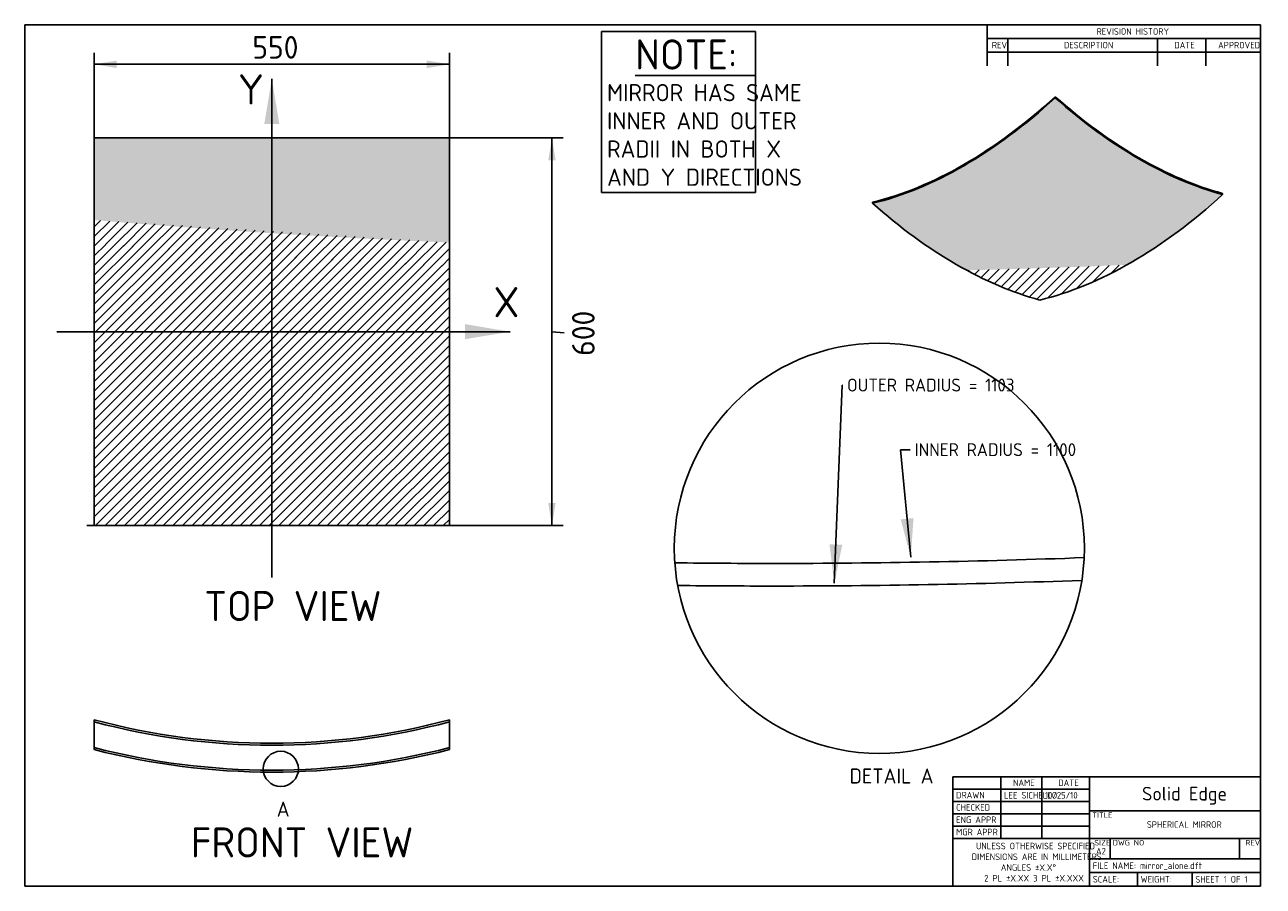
# Model space of a CAD drawing. Header units: millimetres. Extents: x 10 to 585, y 10 to 410.
import ezdxf
from ezdxf.enums import TextEntityAlignment as Align
from ezdxf.lldxf.tags import DXFTag

# ---------------------------------------------------------------- set-up
doc = ezdxf.new("R2010")
doc.units = ezdxf.units.MM
doc.layers.add('Default', color=7, linetype='Continuous')
doc.layers.add('MIRROR_ALONE', color=7, linetype='Continuous')
doc.styles.add('SEACAD_seiso_ttf', font='seiso.ttf')
doc.styles.add('SEACAD_seiso_ttfB', font='seiso.ttf')
tags = doc.linetypes.add('CENTER2', pattern=[28.575000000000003, 19.05, -3.175, 3.175, -3.175]).pattern_tags.tags
tags[10:11] = [DXFTag(74, 4), DXFTag(75, 0), DXFTag(340, '0'), DXFTag(46, 0.0), DXFTag(50, 0.0), DXFTag(44, 0.0), DXFTag(45, 0.0)]
tags[8:9] = [DXFTag(74, 4), DXFTag(75, 0), DXFTag(340, '0'), DXFTag(46, 0.0), DXFTag(50, 0.0), DXFTag(44, 0.0), DXFTag(45, 0.0)]
tags[6:7] = [DXFTag(74, 4), DXFTag(75, 0), DXFTag(340, '0'), DXFTag(46, 0.0), DXFTag(50, 0.0), DXFTag(44, 0.0), DXFTag(45, 0.0)]
tags[4:5] = [DXFTag(74, 4), DXFTag(75, 0), DXFTag(340, '0'), DXFTag(46, 0.0), DXFTag(50, 0.0), DXFTag(44, 0.0), DXFTag(45, 0.0)]
tags = doc.linetypes.add('HIDDEN2', pattern=[4.762499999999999, 3.175, -1.5875]).pattern_tags.tags
tags[6:7] = [DXFTag(74, 4), DXFTag(75, 0), DXFTag(340, '0'), DXFTag(46, 0.0), DXFTag(50, 0.0), DXFTag(44, 0.0), DXFTag(45, 0.0)]
tags[4:5] = [DXFTag(74, 4), DXFTag(75, 0), DXFTag(340, '0'), DXFTag(46, 0.0), DXFTag(50, 0.0), DXFTag(44, 0.0), DXFTag(45, 0.0)]
doc.dimstyles.new('ISO', dxfattribs={"dimtxt": 10.5, "dimasz": 10.5, "dimexe": 5.25, "dimexo": 0, "dimgap": 5.25, "dimtad": 1, "dimlfac": 3.3333333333, "dimtxsty": 'SEACAD_seiso_ttf', "dimblk1": '_SE_FILLED', "dimblk2": '_SE_FILLED', "dimsah": 1, "dimcen": 5.25, "dimadec": 0, "dimazin": 0, "dimtfac": 1, "dimtmove": 0, "dimatfit": 3, "dimfxl": 1, "dimtolj": 1, "dimarcsym": 0})
pattern_1 = [(45, (0, 0), (-2.245064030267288, 2.245064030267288), [])]

# ---------------------------------------------------------------- blocks, each defined once
blk = doc.blocks.new('SEANNOT_GROUP')
at = {"layer": 'Default', "linetype": 'Continuous'}
blk.add_hatch(color=7, dxfattribs=at).paths.add_polyline_path([(383.7901827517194, 168.8226575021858), (386.0724691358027, 150.7176543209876), (389.7854425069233, 168.5842096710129)])
at = {"layer": 'Default', "color": 7, "linetype": 'Continuous'}
blk.add_line((389.7309053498, 242.7011934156), (389.8881482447, 242.7011934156), dxfattribs=at)
blk.add_lwpolyline([(389.7309053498, 242.7011934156), (386.0724691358, 150.717654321)], dxfattribs=at)
at = {"layer": 'Default', "color": 7, "linetype": 'Continuous', "style": 'SEACAD_seiso_ttf'}
blk.add_text('OUTER RADIUS = 1103', height=6, dxfattribs=at).set_placement((391.9881482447, 245.7011934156), align=Align.TOP_LEFT)
blk = doc.blocks.new('SEANNOT_GROUP1')
at = {"layer": 'Default', "linetype": 'Continuous'}
blk.add_hatch(color=7, dxfattribs=at).paths.add_polyline_path([(416.8805113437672, 180.3625634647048), (421.6115637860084, 162.7382304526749), (422.8522438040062, 180.9442922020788)])
at = {"layer": 'Default', "color": 7, "linetype": 'Continuous'}
blk.add_line((416.7440287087, 212.7058792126), (421.2700510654, 212.7058792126), dxfattribs=at)
blk.add_lwpolyline([(416.7440287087, 212.7058792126), (421.611563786, 162.7382304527)], dxfattribs=at)
at = {"layer": 'Default', "color": 7, "linetype": 'Continuous', "style": 'SEACAD_seiso_ttf'}
blk.add_text('INNER RADIUS = 1100', height=6, dxfattribs=at).set_placement((423.3700510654, 215.7058792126), align=Align.TOP_LEFT)
blk = doc.blocks.new('SEANNOT_GROUP2')
at = {"layer": 'Default', "color": 7, "linetype": 'CENTER2'}
blk.add_line((38.761446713, 177.4883131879), (210.761446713, 177.4883131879), dxfattribs=at)
blk = doc.blocks.new('SEANNOT_GROUP3')
at = {"layer": 'Default', "linetype": 'Continuous'}
blk.add_hatch(color=7, dxfattribs=at).paths.add_polyline_path([(214.5539509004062, 263.9883132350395), (235.5539506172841, 267.4883131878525), (214.5539509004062, 270.9883131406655)])
at = {"layer": 'Default', "color": 7, "linetype": 'Continuous'}
blk.add_lwpolyline([(216.2165020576, 267.4883131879), (235.5539506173, 267.4883131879)], dxfattribs=at)
blk = doc.blocks.new('SEANNOT_GROUP4')
at = {"layer": 'Default', "linetype": 'Continuous'}
blk.add_hatch(color=7, dxfattribs=at).paths.add_polyline_path([(128.2614466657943, 363.857572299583), (124.7614467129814, 384.8575720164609), (121.2614467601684, 363.857572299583)])
at = {"layer": 'Default', "color": 7, "linetype": 'Continuous'}
blk.add_lwpolyline([(124.761446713, 374.4048971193), (124.761446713, 384.8575720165)], dxfattribs=at)
blk = doc.blocks.new('SE')
at = {"layer": 'MIRROR_ALONE', "color": 7, "linetype": 'Continuous'}
for p, q in [((42.261446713, 87.2959614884), (42.261446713, 86.3274309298)), ((42.261446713, 86.3274309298), (42.261446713, 73.4294052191)), ((207.261446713, 87.2959614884), (207.261446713, 86.3274309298)), ((207.261446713, 86.3274309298), (207.261446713, 73.4294052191))]:
    blk.add_line(p, q, dxfattribs=at)
for radius, start, end in [(317.4901573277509, 254.9388040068, 285.0611959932), (318.4255171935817, 254.9840887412, 285.0159112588), (330.8999999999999, 255.5627209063, 270), (330.8999999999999, 270, 284.4372790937)]:
    blk.add_arc((124.761446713, 393.879963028), radius, start, end, dxfattribs=at)
at = {"layer": 'MIRROR_ALONE', "color": 7, "linetype": 'HIDDEN2'}
for radius, start, end in [(330, 255.5224878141, 270), (329.9999999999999, 270, 284.4775121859)]:
    blk.add_arc((124.761446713, 393.879963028), radius, start, end, dxfattribs=at)
blk = doc.blocks.new('DMBLK1')
at = {"layer": 'Default', "linetype": 'Continuous'}
for points in [[(256.641399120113, 346.9883204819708), (254.8913991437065, 357.4883203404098), (253.1413991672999, 346.9883204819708)], [(256.641399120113, 187.9883130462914), (253.1413991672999, 187.9883130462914), (254.8913991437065, 177.4883131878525)]]:
    blk.add_hatch(color=7, dxfattribs=at).paths.add_polyline_path(points)
at = {"layer": 'Default', "color": 7, "linetype": 'Continuous'}
for p, q in [((207.261446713, 357.4883131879), (260.1413990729, 357.4883131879)), ((254.8913991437, 177.4883131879), (254.8913991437, 357.4883203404)), ((254.8913991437, 267.4883167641), (260.5646507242, 267.0361291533)), ((207.261446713, 177.4883131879), (260.1413990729, 177.4883131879))]:
    blk.add_line(p, q, dxfattribs=at)
at = {"layer": 'Default', "color": 7, "linetype": 'Continuous', "style": 'SEACAD_seiso_ttf'}
blk.add_text('600', height=10.5, rotation=90, dxfattribs=at).set_placement((264.2396504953, 256.270945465), align=Align.TOP_LEFT)
blk = doc.blocks.new('_SE_FILLED')
at = {"color": 0}
blk.add_line((0, 0), (-1, 0), dxfattribs=at)
blk.add_solid([(0, 0), (-1, -0.1665), (-1, 0.1665), (0, 0)], dxfattribs=at)
blk = doc.blocks.new('DMBLK2')
at = {"layer": 'Default', "linetype": 'Continuous'}
for points in [[(52.76144001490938, 393.4018105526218), (42.26144015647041, 391.6518105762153), (52.76144001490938, 389.9018105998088)], [(196.7614468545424, 393.4018105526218), (196.7614468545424, 389.9018105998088), (207.2614467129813, 391.6518105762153)]]:
    blk.add_hatch(color=7, dxfattribs=at).paths.add_polyline_path(points)
at = {"layer": 'Default', "color": 7, "linetype": 'Continuous'}
for p, q in [((207.261446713, 391.6518105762), (42.2614401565, 391.6518105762)), ((42.261446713, 357.4883131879), (42.261446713, 396.9018105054)), ((207.261446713, 357.4883131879), (207.261446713, 396.9018105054))]:
    blk.add_line(p, q, dxfattribs=at)
at = {"layer": 'Default', "color": 7, "linetype": 'Continuous', "style": 'SEACAD_seiso_ttf'}
blk.add_text('550', height=10.5, dxfattribs=at).set_placement((115.6932616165, 404.7768105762), align=Align.TOP_LEFT)
blk = doc.blocks.new('SE2')
at = {"color": 7, "linetype": 'Continuous', "style": 'SEACAD_seiso_ttf'}
blk.add_text('A', height=7, dxfattribs=at).set_placement((127.0275757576, 49.319286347), align=Align.TOP_LEFT)
blk = doc.blocks.new('SE1')
at = {"layer": 'Default', "color": 7, "linetype": 'CENTER2'}
blk.add_circle((128.9366666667, 64.4830864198), 8.16380007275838, dxfattribs=at)
at = {"layer": 'Default'}
blk.add_blockref('SE2', (0, 0), dxfattribs=at)
blk = doc.blocks.new('SE3')
at = {"layer": 'MIRROR_ALONE', "color": 7, "linetype": 'Continuous'}
for p, q in [((42.261446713, 177.4883131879), (42.261446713, 357.4883131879)), ((42.261446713, 357.4883131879), (207.261446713, 357.4883131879)), ((207.261446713, 357.4883131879), (207.261446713, 177.4883131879)), ((207.261446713, 177.4883131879), (42.261446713, 177.4883131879))]:
    blk.add_line(p, q, dxfattribs=at)
blk = doc.blocks.new('SE4')
at = {"layer": 'MIRROR_ALONE', "color": 7, "linetype": 'HIDDEN2'}
for radius, start, end in [(3849.999999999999, 270, 272.1413655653), (3850, 269.3110445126, 270)]:
    blk.add_arc((358.2669194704, 4009.8828608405), radius, start, end, dxfattribs=at)
at = {"layer": 'MIRROR_ALONE', "color": 7, "linetype": 'Continuous'}
for start, end in [(269.3328017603, 270), (270, 272.1196083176)]:
    blk.add_arc((358.2669194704, 4009.8828608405), 3860.499999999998, start, end, dxfattribs=at)
blk = doc.blocks.new('SE5')
at = {"layer": 'MIRROR_ALONE', "color": 7, "linetype": 'Continuous'}
for p, q in [((488.6751768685, 376.6188254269), (488.6751768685, 376.0916241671)), ((566.456922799, 331.7115134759), (566.456922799, 331.1843122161)), ((403.8223631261, 327.6290305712), (403.8223631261, 327.1018293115))]:
    blk.add_line(p, q, dxfattribs=at)
for centre, major_axis, start_param, end_param in [((446.2487699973, 519.0071206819), (-106.5070420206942, -184.4756081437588), 0.4998624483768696, 1.070933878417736), ((446.2487699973, 519.0071206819), (-106.8168526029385, -185.0122158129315), 0.5007137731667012, 1.07008255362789), ((527.5660498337, 521.0483621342), (105.8300524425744, -183.3030277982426), 5.234919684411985, 5.760654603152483), ((527.5660498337, 521.0483621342), (106.1418390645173, -183.8430580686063), 5.235710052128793, 5.759864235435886), ((524.0305159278, 474.0998087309), (-106.8168526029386, -185.0122158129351), 0.5007137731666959, 1.070082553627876), ((442.7132360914, 472.0585672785), (106.1418390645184, -183.8430580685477), 5.235710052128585, 5.759864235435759)]:
    blk.add_ellipse(centre, major_axis=major_axis, ratio=0.5773502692, start_param=start_param, end_param=end_param, dxfattribs=at)
blk = doc.blocks.new('SEANNOT_GROUP5')
at = {"layer": 'Default', "color": 7, "linetype": 'Continuous', "style": 'SEACAD_seiso_ttf'}
blk.add_text('LEE SICHELLO', height=3.048, dxfattribs=at).set_placement((464.874, 53.7515), align=Align.TOP_LEFT)
blk = doc.blocks.new('SEANNOT_GROUP6')
at = {"layer": 'Default', "color": 7, "linetype": 'Continuous', "style": 'SEACAD_seiso_ttf'}
blk.add_text('10/25/10', height=3.048, dxfattribs=at).set_placement((483.924, 53.7515), align=Align.TOP_LEFT)
blk = doc.blocks.new('SEANNOT_GROUP7')
at = {"layer": 'Default', "color": 7, "linetype": 'Continuous', "style": 'SEACAD_seiso_ttfB'}
blk.add_text('SPHERICAL MIRROR', height=3.048, dxfattribs=at).set_placement((531.2545909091, 40.1625), align=Align.TOP_LEFT)
blk = doc.blocks.new('SEANNOT_GROUP10')
at = {"layer": 'Default', "color": 7, "linetype": 'Continuous', "style": 'SEACAD_seiso_ttf'}
blk.add_text('FILE NAME: mirror_alone.dft', height=3.048, dxfattribs=at).set_placement((506.149, 21.049), align=Align.TOP_LEFT)
blk = doc.blocks.new('SEANNOT_GROUP11')
at = {"layer": 'Default', "color": 7, "linetype": 'Continuous', "style": 'SEACAD_seiso_ttf'}
blk.add_text('SHEET 1 OF 1', height=3.048, dxfattribs=at).set_placement((553.774, 14.699), align=Align.TOP_LEFT)

msp = doc.modelspace()

# ---------------------------------------------------------------- hatches: boundary and pattern name
at = {"layer": 'Default', "linetype": 'Continuous'}
h = msp.add_hatch(color=7, dxfattribs=at)
edge = h.paths.add_edge_path()
edge.add_arc((358.2669194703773, 4009.88286084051), 3704.051835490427, 271.1133833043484, 272.8223444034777)
edge.add_ellipse((524.0305159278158, 474.0998087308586), major_axis=(-106.8168526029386, -185.0122158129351), ratio=0.5773502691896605, start_angle=35.79498716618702, end_angle=46.53423688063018)
edge.add_ellipse((527.5660498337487, 521.04836213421), major_axis=(106.1418390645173, -183.8430580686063), ratio=0.5773502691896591, start_angle=314.9816243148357, end_angle=341.5760737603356, ccw=False)
edge.add_ellipse((446.2487699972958, 519.0071206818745), major_axis=(-106.8168526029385, -185.0122158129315), ratio=0.5773502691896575, start_angle=17.533576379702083, end_angle=46.534236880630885, ccw=False)
edge.add_ellipse((442.7132360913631, 472.0585672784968), major_axis=(106.1418390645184, -183.8430580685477), ratio=0.5773502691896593, start_angle=314.9816243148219, end_angle=325.6907673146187)
h = msp.add_hatch(color=7, dxfattribs=at)
edge = h.paths.add_edge_path()
edge.add_arc((358.2669194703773, 4009.88286084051), 3704.051835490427, 265.105949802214, 267.6635384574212)
edge.add_line((207.2614467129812, 308.9103741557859), (207.2614467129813, 357.4883131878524))
edge.add_line((207.2614467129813, 357.4883131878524), (42.26144671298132, 357.4883131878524))
edge.add_line((42.26144671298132, 357.4883131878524), (42.26144671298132, 319.3354026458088))
h = msp.add_hatch(dxfattribs=at)
h.set_pattern_fill('LINE', angle=45, style=0, pattern_type=2)
h.set_pattern_definition(pattern_1)
edge = h.paths.add_edge_path()
edge.add_arc((358.2669194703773, 4009.88286084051), 3714.964367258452, 265.1203607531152, 267.6704054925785)
edge.add_line((207.2614467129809, 297.9887894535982), (207.2614467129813, 308.9103741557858))
edge.add_line((207.2614467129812, 308.9103741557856), (42.26144671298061, 319.3354026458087))
edge.add_line((42.2614467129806, 319.3354026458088), (42.26144671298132, 308.38305789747))
h = msp.add_hatch(dxfattribs=at)
h.set_pattern_fill('LINE', angle=45, style=0, pattern_type=2)
h.set_pattern_definition(pattern_1)
h.paths.add_polyline_path([(207.261446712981, 297.9887894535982), (42.26144671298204, 308.3830578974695), (42.26144671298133, 177.4883131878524), (207.2614467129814, 177.4883131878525)])
h = msp.add_hatch(color=7, dxfattribs=at)
edge = h.paths.add_edge_path()
edge.add_line((540.6517793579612, 310.3240002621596), (430.2402823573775, 306.5303479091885))
edge.add_ellipse((442.7132360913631, 472.0585672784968), major_axis=(106.1418390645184, -183.8430580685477), ratio=0.5773502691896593, start_angle=325.6907673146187, end_angle=331.5941448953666)
edge.add_arc((358.2669194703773, 4009.88286084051), 3714.964367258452, 271.3781175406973, 272.5265564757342)
edge.add_ellipse((524.0305159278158, 474.0998087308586), major_axis=(-106.8168526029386, -185.0122158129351), ratio=0.5773502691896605, start_angle=29.34770256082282, end_angle=35.79498716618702)
h = msp.add_hatch(dxfattribs=at)
h.set_pattern_fill('LINE', angle=45, style=0, pattern_type=2)
h.set_pattern_definition(pattern_1)
edge = h.paths.add_edge_path()
edge.add_line((522.0316112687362, 298.5298224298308), (447.6131849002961, 295.9930543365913))
edge.add_ellipse((442.7132360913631, 472.0585672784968), major_axis=(106.1418390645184, -183.8430580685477), ratio=0.5773502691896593, start_angle=331.5941448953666, end_angle=341.5760737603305)
edge.add_ellipse((524.0305159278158, 474.0998087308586), major_axis=(-106.8168526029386, -185.0122158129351), ratio=0.5773502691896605, start_angle=17.53357637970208, end_angle=29.34770256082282)

# ---------------------------------------------------------------- linework, layer by layer
at = {"layer": 'Default', "color": 7, "linetype": 'Continuous'}
for p, q in [((584, 410), (10, 410)), ((10, 410), (10, 10)), ((457, 410), (457, 390.95)), ((584, 10), (584, 410)), ((457, 403.65), (584, 403.65)), ((466.652, 403.65), (466.652, 390.95)), ((536.248, 403.65), (536.248, 390.95)), ((558.6, 403.65), (558.6, 390.95)), ((457, 397.3), (584, 397.3)), ((441.125, 10), (441.125, 60.8)), ((441.125, 60.8), (584, 60.8)), ((463.35, 32.225), (463.35, 60.8)), ((482.4, 32.225), (482.4, 60.8)), ((504.625, 10), (504.625, 60.8)), ((441.125, 55.085), (504.625, 55.085)), ((441.125, 49.37), (504.625, 49.37)), ((441.125, 43.655), (504.625, 43.655)), ((504.625, 45.052), (584, 45.052)), ((441.125, 37.94), (504.625, 37.94)), ((441.125, 32.225), (584, 32.225)), ((514.15, 22.7), (514.15, 32.098)), ((574.348, 22.7), (574.348, 32.098)), ((504.625, 22.7), (584, 22.7)), ((504.625, 16.35), (584, 16.35)), ((526.85, 10), (526.85, 16.35)), ((552.25, 10), (552.25, 16.35)), ((10, 10), (584, 10))]:
    msp.add_line(p, q, dxfattribs=at)
at = {"layer": 'Default', "color": 7, "linetype": 'CENTER2'}
for p, q in [((349.4881069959, 406.8081893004), (277.8872839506, 406.8081893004)), ((277.8872839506, 406.8081893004), (277.8872839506, 332.071563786)), ((349.4881069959, 332.071563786), (349.4881069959, 406.8081893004)), ((124.761446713, 380.1538683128), (124.761446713, 153.3308230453)), ((277.8872839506, 332.071563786), (349.4881069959, 332.071563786)), ((222.4881069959, 267.4883131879), (24.9325514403, 267.4883131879))]:
    msp.add_line(p, q, dxfattribs=at)
msp.add_circle((406.97781893, 166.9193004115), 95.24433418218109, dxfattribs=at)

# ---------------------------------------------------------------- block references
at = {"layer": 'Default'}
for name in ['SEANNOT_GROUP4', 'SE5', 'SE3', 'SEANNOT_GROUP3', 'SEANNOT_GROUP', 'SEANNOT_GROUP1', 'SEANNOT_GROUP2', 'SE4', 'SE', 'SE1', 'SEANNOT_GROUP5', 'SEANNOT_GROUP6', 'SEANNOT_GROUP7', 'SEANNOT_GROUP10', 'SEANNOT_GROUP11']:
    msp.add_blockref(name, (0, 0), dxfattribs=at)

# ---------------------------------------------------------------- texts
at = {"color": 7, "linetype": 'Continuous', "style": 'SEACAD_seiso_ttf'}
msp.add_text('DETAIL A', height=7, dxfattribs=at).set_placement((393.1369098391, 64.6749662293), align=Align.TOP_LEFT)
at = {"layer": 'Default', "color": 7, "linetype": 'Continuous'}
for s, height, style, p in [('REVISION HISTORY', 3.048, 'SEACAD_seiso_ttf', (507.8923636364, 408.4182727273)), ('%%uNOTE: ', 14, 'SEACAD_seiso_ttf', (293.5662962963, 403.1944594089)), ('REV', 3.048, 'SEACAD_seiso_ttf', (459.2282727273, 402.0682727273)), ('DESCRIPTION', 3.048, 'SEACAD_seiso_ttf', (492.687, 402.0682727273)), ('DATE', 3.048, 'SEACAD_seiso_ttf', (543.995, 402.0682727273)), ('APPROVED', 3.048, 'SEACAD_seiso_ttf', (564.3380909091, 402.0682727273)), ('Y', 14, 'SEACAD_seiso_ttf', (109.0765843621, 386.9928133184)), ('MIRROR HAS SAME ', 8, 'SEACAD_seiso_ttf', (280.5004526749, 382.4939356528)), ('INNER AND OUTER', 8, 'SEACAD_seiso_ttf', (280.5004526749, 369.4030265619)), ('RADII IN BOTH X ', 8, 'SEACAD_seiso_ttf', (280.5004526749, 356.312117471)), ('AND Y DIRECTIONS', 8, 'SEACAD_seiso_ttf', (280.5004526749, 343.2212083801)), ('X', 14, 'SEACAD_seiso_ttf', (227.7144444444, 288.2150355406)), ('TOP VIEW', 14, 'SEACAD_seiso_ttf', (93.3975720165, 147.1039244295)), ('NAME', 3.048, 'SEACAD_seiso_ttf', (469.0996363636, 59.5357727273)), ('DATE', 3.048, 'SEACAD_seiso_ttf', (490.0835, 59.5357727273)), ('DRAWN', 3.048, 'SEACAD_seiso_ttf', (442.649, 53.8207727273)), ('Solid Edge', 6.35, 'SEACAD_seiso_ttfB', (529.0147727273, 56.1503181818)), ('CHECKED', 3.048, 'SEACAD_seiso_ttf', (442.649, 48.1057727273)), ('ENG APPR', 3.048, 'SEACAD_seiso_ttf', (442.649, 42.3907727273)), ('TITLE', 2.54, 'SEACAD_seiso_ttf', (505.895, 44.3015454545)), ('FRONT VIEW', 14, 'SEACAD_seiso_ttf', (87.1259670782, 37.3508380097)), ('MGR APPR', 3.048, 'SEACAD_seiso_ttf', (442.649, 36.6757727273)), ('UNLESS OTHERWISE SPECIFIED', 3.048, 'SEACAD_seiso_ttf', (451.8853636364, 30.1872272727)), ('SIZE', 2.54, 'SEACAD_seiso_ttf', (506.8475, 31.4745454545)), ('DWG NO', 2.54, 'SEACAD_seiso_ttf', (515.42, 31.4745454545)), ('REV', 2.54, 'SEACAD_seiso_ttf', (577.0092272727, 31.4745454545)), ('DIMENSIONS ARE IN MILLIMETERS', 3.048, 'SEACAD_seiso_ttf', (449.9110909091, 25.1995909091)), ('A2', 3.048, 'SEACAD_seiso_ttfB', (507.6210454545, 27.7857727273)), ('ANGLES ±X.X°', 3.048, 'SEACAD_seiso_ttf', (463.4192727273, 20.2119545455)), ('2 PL ±X.XX 3 PL ±X.XXX', 3.048, 'SEACAD_seiso_ttf', (455.6953636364, 15.2243181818)), ('SCALE:', 3.048, 'SEACAD_seiso_ttf', (506.149, 14.7682727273)), ('WEIGHT:', 3.048, 'SEACAD_seiso_ttf', (528.374, 14.7682727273))]:
    msp.add_text(s, height=height, dxfattribs=dict(at, style=style)).set_placement(p, align=Align.TOP_LEFT)

# ---------------------------------------------------------------- dimensions: what is measured, and where the dimension line sits
dim = msp.add_linear_dim(base=(42.261446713, 391.6518105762), p1=(207.261446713, 357.4883131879), p2=(42.261446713, 357.4883131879), text='\\A1;<>', dimstyle='ISO', dxfattribs=at)
dim.commit()
dim.dimension.update_dxf_attribs({"geometry": 'DMBLK2', "text_midpoint": (124.7614434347, 391.6518105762), "dimtype": 160})
dim = msp.add_linear_dim(base=(254.8913991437, 177.4883131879), p1=(207.261446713, 177.4883131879), p2=(207.261446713, 357.4883131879), angle=90, text='\\A1;<>', dimstyle='ISO', dxfattribs=at)
dim.commit()
dim.dimension.update_dxf_attribs({"geometry": 'DMBLK1', "text_midpoint": (277.3646505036, 265.6970819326), "dimtype": 161})

doc.saveas('drawing.dxf')
